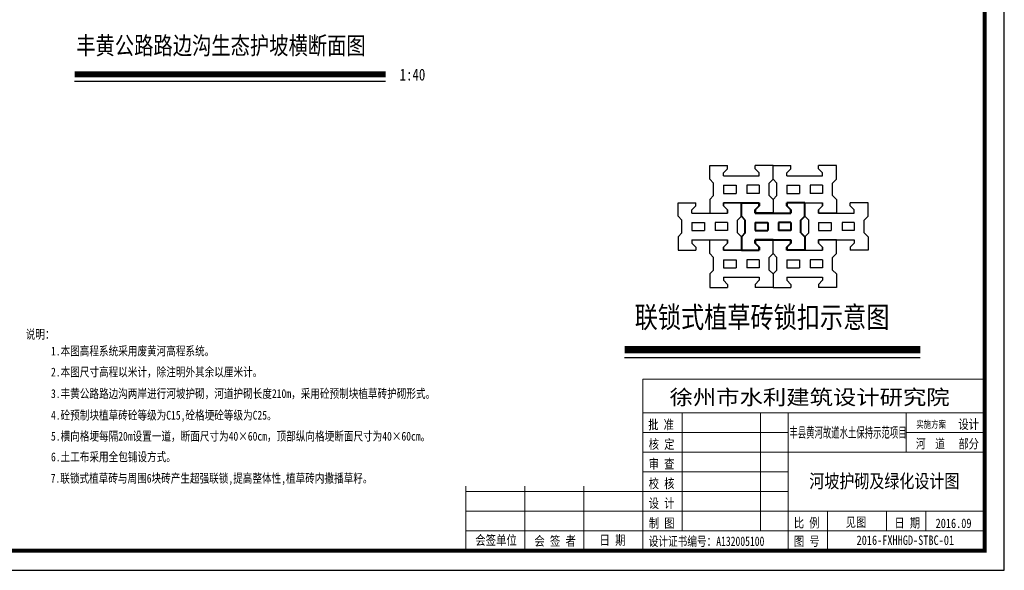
# Model space of a CAD drawing. Header units: millimetres. Extents: x 6315 to 14770, y 92 to 1587.
# Tile 6 of 12: x 6628 to 7129, y 92 to 372. Entities that reach past the tile are written whole.
import ezdxf

# ---------------------------------------------------------------- set-up
doc = ezdxf.new("R2010")
doc.units = ezdxf.units.MM
doc.layers.add('图框', color=7, linetype='Continuous', lineweight=20)
doc.layers.add('边线', color=7, linetype='Continuous', lineweight=20)
doc.layers.add('文字', color=7, linetype='Continuous')
doc.styles.add('123', font='SIMFANG.TTF')
doc.styles.add('图框', font='SIMFANG.TTF', dxfattribs={"width": 0.8, "height": 4})
doc.styles.add('样式 1', font='SIMHEI.TTF', dxfattribs={"width": 0.8})

msp = doc.modelspace()

# ---------------------------------------------------------------- linework, layer by layer
msp.add_lwpolyline([(6314.73, 91.86), (7128.73, 91.86), (7128.73, 651.86), (6314.73, 651.86)], close=True)
at = {"const_width": 2}
msp.add_lwpolyline([(6364.73, 641.86), (7118.73, 641.86), (7118.73, 101.86), (6364.73, 101.86), (6364.73, 641.86)], dxfattribs=at)
at = {"layer": '图框', "linetype": 'Continuous'}
for p, q in [((6944.73, 189), (6944.73, 101.86)), ((6944.73, 189), (7118.73, 189)), ((6944.73, 101.86), (6944.73, 189)), ((7118.73, 189), (6944.73, 189)), ((6944.73, 189), (6944.73, 101.86)), ((6944.73, 171.86), (7118.73, 171.86)), ((6964.73, 111.86), (6964.73, 171.86)), ((7004.73, 171.86), (7004.73, 111.86)), ((7018.73, 171.86), (7018.73, 101.86)), ((7078.73, 151.86), (7078.73, 171.86)), ((6944.73, 161.86), (7018.73, 161.86)), ((7078.73, 161.86), (7118.73, 161.86)), ((6944.73, 151.86), (7118.73, 151.86)), ((6944.73, 141.86), (7018.73, 141.86)), ((6854.73, 134.63), (6854.73, 101.86)), ((6854.73, 134.63), (6854.73, 101.86)), ((6854.73, 131.86), (7018.73, 131.86)), ((6884.73, 134.63), (6884.73, 101.86)), ((6914.73, 134.63), (6914.73, 101.86)), ((6854.73, 121.86), (7118.73, 121.86)), ((7038.73, 121.86), (7038.73, 101.86)), ((7068.73, 121.86), (7068.73, 111.86)), ((7088.73, 121.86), (7088.73, 111.86)), ((7088.73, 111.86), (7088.73, 121.86)), ((6854.73, 111.86), (7118.73, 111.86)), ((7018.73, 101.86), (7118.73, 101.86))]:
    msp.add_line(p, q, dxfattribs=at)
at = {"layer": '文字'}
for p, q in [((6655.64, 340.68), (6813.88, 340.68)), ((6978.82, 297.68), (6987.88, 297.68)), ((6978.82, 290.8), (6978.82, 297.68)), ((6987.88, 296.08), (6985.88, 294.04)), ((6987.88, 296.08), (6987.88, 297.68)), ((7002, 296.08), (7002, 297.68)), ((7002, 296.44), (7002, 297.68)), ((7011.06, 297.68), (7002, 297.68)), ((7002, 296.08), (7004, 294.04)), ((7011.06, 290.8), (7011.06, 297.68)), ((7011.06, 297.68), (7020.12, 297.68)), ((7011.06, 290.8), (7011.06, 297.68)), ((7020.12, 296.08), (7018.12, 294.04)), ((7020.12, 296.08), (7020.12, 297.68)), ((7034.24, 296.08), (7034.24, 297.68)), ((7034.24, 296.44), (7034.24, 297.68)), ((7043.3, 297.68), (7034.24, 297.68)), ((7034.24, 296.08), (7036.24, 294.04)), ((7043.3, 290.8), (7043.3, 297.68)), ((6980.82, 288.8), (6978.82, 290.8)), ((6985.88, 292.44), (6985.88, 294.04)), ((6985.88, 292.44), (7004, 292.44)), ((7004, 292.44), (7004, 294.04)), ((7009.06, 288.8), (7011.06, 290.8)), ((7013.06, 288.8), (7011.06, 290.8)), ((7018.12, 292.44), (7018.12, 294.04)), ((7018.12, 292.44), (7036.24, 292.44)), ((7036.24, 292.44), (7036.24, 294.04)), ((7041.3, 288.8), (7043.3, 290.8)), ((6980.82, 282.4), (6980.82, 288.8)), ((6985.88, 287.64), (6992.31, 287.64)), ((6985.88, 287.64), (6985.88, 283.56)), ((6992.31, 287.64), (6992.31, 283.56)), ((6997.78, 287.64), (6997.78, 283.56)), ((7004, 287.64), (6997.78, 287.64)), ((7004, 287.64), (7004, 283.56)), ((7009.06, 282.4), (7009.06, 288.8)), ((7013.06, 282.4), (7013.06, 288.8)), ((7018.12, 287.64), (7024.55, 287.64)), ((7018.12, 287.64), (7018.12, 283.56)), ((7024.55, 287.64), (7024.55, 283.56)), ((7030.02, 287.64), (7030.02, 283.56)), ((7036.24, 287.64), (7030.02, 287.64)), ((7036.24, 287.64), (7036.24, 283.56)), ((7041.3, 282.4), (7041.3, 288.8)), ((6980.82, 282.4), (6978.82, 280.4)), ((6985.88, 283.56), (6992.31, 283.56)), ((7004, 283.56), (6997.78, 283.56)), ((7009.06, 282.4), (7011.06, 280.4)), ((7013.06, 282.4), (7011.06, 280.4)), ((7018.12, 283.56), (7024.55, 283.56)), ((7036.24, 283.56), (7030.02, 283.56)), ((7041.3, 282.4), (7043.3, 280.4)), ((6962.7, 278.76), (6971.76, 278.76)), ((6962.7, 271.88), (6962.7, 278.76)), ((6971.76, 277.16), (6969.76, 275.12)), ((6971.76, 277.16), (6971.76, 278.76)), ((6978.82, 280.4), (6978.82, 273.52)), ((6985.88, 277.16), (6985.88, 278.76)), ((6985.88, 277.52), (6985.88, 278.76)), ((6994.94, 278.76), (6985.88, 278.76)), ((6985.88, 278.76), (6985.88, 277.16)), ((6985.88, 278.76), (7004, 278.76)), ((6985.88, 277.16), (6987.88, 275.12)), ((6987.88, 275.12), (6985.88, 277.16)), ((7011.06, 280.4), (7011.06, 273.52)), ((7011.06, 280.4), (7011.06, 273.52)), ((7018.12, 278.76), (7036.24, 278.76)), ((7027.18, 278.76), (7036.24, 278.76)), ((7036.24, 277.16), (7034.24, 275.12)), ((7034.24, 275.12), (7036.24, 277.16)), ((7036.24, 277.16), (7036.24, 278.76)), ((7036.24, 278.76), (7036.24, 277.16)), ((7043.3, 280.4), (7043.3, 273.52)), ((7050.36, 277.16), (7050.36, 278.76)), ((7050.36, 277.52), (7050.36, 278.76)), ((7059.42, 278.76), (7050.36, 278.76)), ((7050.36, 277.16), (7052.36, 275.12)), ((7059.42, 271.88), (7059.42, 278.76)), ((6964.7, 269.88), (6962.7, 271.88)), ((6969.76, 273.52), (6969.76, 275.12)), ((6969.76, 273.52), (6987.88, 273.52)), ((6978.82, 273.52), (6987.88, 273.52)), ((6987.88, 273.52), (6987.88, 275.12)), ((6987.88, 275.12), (6987.88, 273.52)), ((6987.88, 274.76), (6987.88, 273.52)), ((6992.94, 269.88), (6994.94, 271.88)), ((7029.18, 269.88), (7027.18, 271.88)), ((7034.24, 273.52), (7034.24, 275.12)), ((7034.24, 275.12), (7034.24, 273.52)), ((7034.24, 274.76), (7034.24, 273.52)), ((7034.24, 274.76), (7034.24, 273.52)), ((7034.24, 273.52), (7052.36, 273.52)), ((7043.3, 273.52), (7034.24, 273.52)), ((7052.36, 273.52), (7052.36, 275.12)), ((7057.42, 269.88), (7059.42, 271.88)), ((6964.7, 263.48), (6964.7, 269.88)), ((6969.76, 268.72), (6976.19, 268.72)), ((6969.76, 268.72), (6969.76, 264.64)), ((6976.19, 268.72), (6976.19, 264.64)), ((6981.66, 268.72), (6981.66, 264.64)), ((6987.88, 268.72), (6981.66, 268.72)), ((6987.88, 268.72), (6987.88, 264.64)), ((6992.94, 263.48), (6992.94, 269.88)), ((7029.18, 263.48), (7029.18, 269.88)), ((7034.24, 268.72), (7040.67, 268.72)), ((7034.24, 268.72), (7034.24, 264.64)), ((7040.67, 268.72), (7040.67, 264.64)), ((7046.14, 268.72), (7046.14, 264.64)), ((7052.36, 268.72), (7046.14, 268.72)), ((7052.36, 268.72), (7052.36, 264.64)), ((7057.42, 263.48), (7057.42, 269.88)), ((6964.7, 263.48), (6962.7, 261.48)), ((6962.7, 261.48), (6962.7, 254.6)), ((6969.76, 264.64), (6976.19, 264.64)), ((6987.88, 264.64), (6981.66, 264.64)), ((6992.94, 263.48), (6994.94, 261.48)), ((7029.18, 263.48), (7027.18, 261.48)), ((7034.24, 264.64), (7040.67, 264.64)), ((7052.36, 264.64), (7046.14, 264.64)), ((7057.42, 263.48), (7059.42, 261.48)), ((7059.42, 261.48), (7059.42, 254.6)), ((6969.76, 259.84), (6969.76, 258.24)), ((6969.76, 259.84), (6987.88, 259.84)), ((6971.76, 256.2), (6969.76, 258.24)), ((6971.76, 256.2), (6971.76, 254.6)), ((6971.76, 255.84), (6971.76, 254.6)), ((6978.82, 259.84), (6987.88, 259.84)), ((6978.82, 252.96), (6978.82, 259.84)), ((6987.88, 258.24), (6985.88, 256.2)), ((6985.88, 256.2), (6987.88, 258.24)), ((6985.88, 254.6), (6985.88, 256.2)), ((6985.88, 256.2), (6985.88, 254.6)), ((6985.88, 255.84), (6985.88, 254.6)), ((6985.88, 255.84), (6985.88, 254.6)), ((6987.88, 258.24), (6987.88, 259.84)), ((6987.88, 259.84), (6987.88, 258.24)), ((7011.06, 252.96), (7011.06, 259.84)), ((7011.06, 252.96), (7011.06, 259.84)), ((7034.24, 258.24), (7034.24, 259.84)), ((7034.24, 258.6), (7034.24, 259.84)), ((7043.3, 259.84), (7034.24, 259.84)), ((7034.24, 259.84), (7034.24, 258.24)), ((7034.24, 259.84), (7052.36, 259.84)), ((7034.24, 258.24), (7036.24, 256.2)), ((7036.24, 256.2), (7034.24, 258.24)), ((7036.24, 254.6), (7036.24, 256.2)), ((7036.24, 256.2), (7036.24, 254.6)), ((7036.24, 255.84), (7036.24, 254.6)), ((7043.3, 252.96), (7043.3, 259.84)), ((7050.36, 256.2), (7052.36, 258.24)), ((7050.36, 256.2), (7050.36, 254.6)), ((7050.36, 255.84), (7050.36, 254.6)), ((7050.36, 255.84), (7050.36, 254.6)), ((7052.36, 259.84), (7052.36, 258.24)), ((6962.7, 254.6), (6971.76, 254.6)), ((6980.82, 250.96), (6978.82, 252.96)), ((6980.82, 244.56), (6980.82, 250.96)), ((6985.88, 254.6), (7004, 254.6)), ((6994.94, 254.6), (6985.88, 254.6)), ((7009.06, 250.96), (7011.06, 252.96)), ((7009.06, 244.56), (7009.06, 250.96)), ((7013.06, 250.96), (7011.06, 252.96)), ((7013.06, 244.56), (7013.06, 250.96)), ((7018.12, 254.6), (7036.24, 254.6)), ((7027.18, 254.6), (7036.24, 254.6)), ((7041.3, 250.96), (7043.3, 252.96)), ((7041.3, 244.56), (7041.3, 250.96)), ((7059.42, 254.6), (7050.36, 254.6)), ((6985.88, 249.8), (6992.31, 249.8)), ((6985.88, 249.8), (6985.88, 245.72)), ((6985.88, 245.72), (6992.31, 245.72)), ((6992.31, 249.8), (6992.31, 245.72)), ((6997.78, 249.8), (6997.78, 245.72)), ((7004, 249.8), (6997.78, 249.8)), ((7004, 245.72), (6997.78, 245.72)), ((7004, 249.8), (7004, 245.72)), ((7018.12, 249.8), (7024.55, 249.8)), ((7018.12, 249.8), (7018.12, 245.72)), ((7018.12, 245.72), (7024.55, 245.72)), ((7024.55, 249.8), (7024.55, 245.72)), ((7030.02, 249.8), (7030.02, 245.72)), ((7036.24, 249.8), (7030.02, 249.8)), ((7036.24, 245.72), (7030.02, 245.72)), ((7036.24, 249.8), (7036.24, 245.72)), ((6980.82, 244.56), (6978.82, 242.56)), ((6978.82, 242.56), (6978.82, 235.68)), ((6985.88, 240.92), (6985.88, 239.32)), ((6985.88, 240.92), (7004, 240.92)), ((7004, 240.92), (7004, 239.32)), ((7009.06, 244.56), (7011.06, 242.56)), ((7013.06, 244.56), (7011.06, 242.56)), ((7011.06, 242.56), (7011.06, 235.68)), ((7011.06, 242.56), (7011.06, 235.68)), ((7018.12, 240.92), (7018.12, 239.32)), ((7018.12, 240.92), (7036.24, 240.92)), ((7036.24, 240.92), (7036.24, 239.32)), ((7041.3, 244.56), (7043.3, 242.56)), ((7043.3, 242.56), (7043.3, 235.68)), ((6978.82, 235.68), (6987.88, 235.68)), ((6987.88, 237.28), (6985.88, 239.32)), ((6987.88, 237.28), (6987.88, 235.68)), ((6987.88, 236.92), (6987.88, 235.68)), ((7002, 237.28), (7004, 239.32)), ((7002, 237.28), (7002, 235.68)), ((7002, 236.92), (7002, 235.68)), ((7002, 236.92), (7002, 235.68)), ((7011.06, 235.68), (7002, 235.68)), ((7011.06, 235.68), (7020.12, 235.68)), ((7020.12, 237.28), (7018.12, 239.32)), ((7020.12, 237.28), (7020.12, 235.68)), ((7020.12, 236.92), (7020.12, 235.68)), ((7034.24, 237.28), (7036.24, 239.32)), ((7034.24, 237.28), (7034.24, 235.68)), ((7034.24, 236.92), (7034.24, 235.68)), ((7034.24, 236.92), (7034.24, 235.68)), ((7043.3, 235.68), (7034.24, 235.68)), ((6935.54, 200.01), (7085.87, 200.01))]:
    msp.add_line(p, q, dxfattribs=at)
at = {"layer": '文字', "color": 1, "lineweight": 40}
for p, q in [((6994.94, 271.88), (6994.94, 278.76)), ((6994.94, 278.76), (7004, 278.76)), ((6994.94, 271.88), (6994.94, 278.76)), ((7004, 277.16), (7002, 275.12)), ((7002, 275.12), (7004, 277.16)), ((7004, 277.16), (7004, 278.76)), ((7004, 278.76), (7004, 277.16)), ((7018.12, 277.16), (7018.12, 278.76)), ((7018.12, 277.52), (7018.12, 278.76)), ((7027.18, 278.76), (7018.12, 278.76)), ((7018.12, 278.76), (7018.12, 277.16)), ((7018.12, 277.16), (7020.12, 275.12)), ((7020.12, 275.12), (7018.12, 277.16)), ((7027.18, 271.88), (7027.18, 278.76)), ((6996.94, 269.88), (6994.94, 271.88)), ((7002, 273.52), (7002, 275.12)), ((7002, 275.12), (7002, 273.52)), ((7002, 274.76), (7002, 273.52)), ((7002, 274.76), (7002, 273.52)), ((7002, 273.52), (7020.12, 273.52)), ((7011.06, 273.52), (7002, 273.52)), ((7011.06, 273.52), (7020.12, 273.52)), ((7020.12, 273.52), (7020.12, 275.12)), ((7020.12, 275.12), (7020.12, 273.52)), ((7020.12, 274.76), (7020.12, 273.52)), ((7025.18, 269.88), (7027.18, 271.88)), ((6996.94, 263.48), (6996.94, 269.88)), ((7002, 268.72), (7008.43, 268.72)), ((7002, 268.72), (7002, 264.64)), ((7008.43, 268.72), (7008.43, 264.64)), ((7013.9, 268.72), (7013.9, 264.64)), ((7020.12, 268.72), (7013.9, 268.72)), ((7020.12, 268.72), (7020.12, 264.64)), ((7025.18, 263.48), (7025.18, 269.88)), ((6996.94, 263.48), (6994.94, 261.48)), ((6994.94, 261.48), (6994.94, 254.6)), ((6994.94, 261.48), (6994.94, 254.6)), ((7002, 264.64), (7008.43, 264.64)), ((7020.12, 264.64), (7013.9, 264.64)), ((7025.18, 263.48), (7027.18, 261.48)), ((7027.18, 261.48), (7027.18, 254.6)), ((7002, 259.84), (7002, 258.24)), ((7002, 259.84), (7020.12, 259.84)), ((7004, 256.2), (7002, 258.24)), ((7004, 256.2), (7004, 254.6)), ((7004, 255.84), (7004, 254.6)), ((7018.12, 256.2), (7020.12, 258.24)), ((7018.12, 256.2), (7018.12, 254.6)), ((7018.12, 255.84), (7018.12, 254.6)), ((7018.12, 255.84), (7018.12, 254.6)), ((7020.12, 259.84), (7020.12, 258.24)), ((6994.94, 254.6), (7004, 254.6)), ((7027.18, 254.6), (7018.12, 254.6))]:
    msp.add_line(p, q, dxfattribs=at)
at = {"layer": '文字', "lineweight": 40}
for p, q in [((7027.18, 271.88), (7027.18, 278.76)), ((7027.18, 261.48), (7027.18, 254.6)), ((7002, 258.24), (7002, 259.84)), ((7002, 258.6), (7002, 259.84)), ((7011.06, 259.84), (7002, 259.84)), ((7002, 258.24), (7004, 256.2)), ((7004, 254.6), (7004, 256.2)), ((7011.06, 259.84), (7020.12, 259.84)), ((7020.12, 258.24), (7018.12, 256.2)), ((7018.12, 254.6), (7018.12, 256.2)), ((7020.12, 258.24), (7020.12, 259.84))]:
    msp.add_line(p, q, dxfattribs=at)
at = {"layer": '文字'}
for points, const_width in [([(6655.68, 344.04), (6814, 344.04)], 3), ([(6935.6, 204.04), (7086.01, 204.04)], 3.6)]:
    msp.add_lwpolyline(points, dxfattribs=dict(at, const_width=const_width))

# ---------------------------------------------------------------- texts
at = {"layer": '图框', "linetype": 'Continuous', "style": '图框'}
for s, height, width, p in [('徐州市水利建筑设计研究院', 7.5714, 1.15, (6958.4, 176.09)), ('批 准', 4.8, 0.8, (6947.53, 163.55)), ('丰县黄河故道水土保持示范项目', 5.244, 0.58, (7019.37, 159.33)), ('实施方案', 3.6, 0.75, (7083.93, 164.29)), ('设计', 4.8, 0.8, (7105.36, 163.75)), ('核 定', 4.8, 0.8, (6947.78, 153.6)), ('河  道', 4.8, 0.75, (7083.76, 153.84)), ('部分', 4.8, 0.8, (7105.36, 153.81)), ('审 查', 4.8, 0.8, (6947.78, 143.6)), ('校 核', 4.8, 0.8, (6947.78, 133.6)), ('设 计', 4.8, 0.8, (6947.78, 123.6)), ('制 图', 4.8, 0.8, (6947.85, 113.47)), ('比 例', 4.8, 0.8, (7021.63, 113.59)), ('见图', 4.8, 0.8, (7048.01, 113.96)), ('日 期', 4.8, 0.8, (7072.78, 113.59)), ('2016.09', 4.8, 0.8, (7093.76, 113.36)), ('会签单位', 4.857, 0.8, (6859.52, 104.76)), ('日 期', 4.857, 0.8, (6922.75, 104.81)), ('会 签 者', 4.857, 0.8, (6889.59, 104.33)), ('设计证书编号：A132005100', 4.8, 0.75, (6947.78, 104.24)), ('图 号', 4.8, 0.8, (7021.63, 104.27)), ('2016-FXHHGD-STBC-01', 4.8, 0.8, (7053.55, 104.76))]:
    msp.add_text(s, height=height, dxfattribs=dict(at, width=width)).set_placement(p)
at = {"layer": '文字', "color": 0, "lineweight": -2, "style": '样式 1', "width": 0.8}
for s, height, p in [('丰黄公路路边沟生态护坡横断面图', 9, (6656.47, 354.21)), ('1:40', 6, (6821.04, 340.94)), ('联锁式植草砖锁扣示意图', 10.8, (6940.65, 215.16)), ('说明：', 4.48, (6630.78, 209.61)), ('1.本图高程系统采用废黄河高程系统。', 4.48, (6643.63, 201.12)), ('2.本图尺寸高程以米计，除注明外其余以厘米计。', 4.48, (6643.63, 190.45)), ('3.丰黄公路路边沟两岸进行河坡护砌，河道护砌长度210m，采用砼预制块植草砖护砌形式。', 4.48, (6643.63, 179.47)), ('4.砼预制块植草砖砼等级为C15,砼格埂砼等级为C25。', 4.48, (6643.63, 168.48)), ('5.横向格埂每隔20m设置一道，断面尺寸为40×60cm，顶部纵向格埂断面尺寸为40×60cm。', 4.48, (6643.63, 157.8)), ('6.土工布采用全包铺设方式。', 4.48, (6643.63, 147.29)), ('7.联锁式植草砖与周围6块砖产生超强联锁,提高整体性,植草砖内撒播草籽。', 4.48, (6643.48, 136.4))]:
    msp.add_text(s, height=height, dxfattribs=at).set_placement(p)
at = {"layer": '边线', "style": '123', "width": 0.8}
msp.add_text('河坡护砌及绿化设计图', height=7, dxfattribs=at).set_placement((7029.5, 133.72))

doc.saveas('drawing.dxf')
